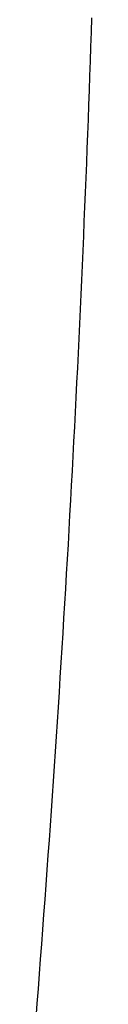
# Model space of a CAD drawing. Extents: x 668 to 3164, y 1007 to 2724.
# Tile 54 of 152: x 2081.001 to 2081.753, y 1850.851 to 1864.101. Entities that reach past the tile are written whole.
import ezdxf

# ---------------------------------------------------------------- set-up
doc = ezdxf.new("R2010")
doc.units = 0
doc.layers.add('KF_GRAVIS_12_LEFT', color=7, linetype='CONTINUOUS')

# ---------------------------------------------------------------- blocks, each defined once
blk = doc.blocks.new('KF_GRAVIS_12_LEFT')
at = {"layer": 'KF_GRAVIS_12_LEFT'}
blk.add_polyline3d([(-156.687, -402.44, 0), (-156.671, -402.24, 0), (-156.655, -402.04, 0), (-156.64, -401.84, 0), (-156.625, -401.64, 0), (-156.61, -401.44, 0), (-156.595, -401.241, 0), (-156.58, -401.041, 0), (-156.565, -400.841, 0), (-156.55, -400.642, 0), (-156.536, -400.442, 0), (-156.522, -400.242, 0), (-156.507, -400.043, 0), (-156.493, -399.843, 0), (-156.479, -399.644, 0), (-156.466, -399.444, 0), (-156.452, -399.245, 0), (-156.438, -399.046, 0), (-156.425, -398.846, 0), (-156.412, -398.647, 0), (-156.399, -398.448, 0), (-156.386, -398.249, 0), (-156.373, -398.05, 0), (-156.36, -397.851, 0), (-156.348, -397.652, 0), (-156.335, -397.453, 0), (-156.323, -397.254, 0), (-156.311, -397.055, 0), (-156.299, -396.857, 0), (-156.287, -396.658, 0), (-156.275, -396.459, 0), (-156.264, -396.261, 0), (-156.252, -396.062, 0), (-156.241, -395.864, 0), (-156.23, -395.666, 0), (-156.219, -395.467, 0), (-156.208, -395.269, 0), (-156.197, -395.071, 0), (-156.187, -394.873, 0), (-156.177, -394.675, 0), (-156.166, -394.477, 0), (-156.156, -394.279, 0), (-156.146, -394.082, 0), (-156.136, -393.884, 0), (-156.126, -393.686, 0), (-156.117, -393.489, 0), (-156.107, -393.292, 0), (-156.098, -393.094, 0), (-156.089, -392.897, 0), (-156.08, -392.7, 0), (-156.071, -392.503, 0), (-156.062, -392.306, 0), (-156.054, -392.109, 0), (-156.045, -391.913, 0), (-156.037, -391.716, 0), (-156.029, -391.519, 0), (-156.021, -391.323, 0), (-156.013, -391.127, 0), (-156.005, -390.93, 0), (-155.997, -390.734, 0), (-155.99, -390.538, 0), (-155.983, -390.342, 0), (-155.975, -390.147, 0), (-155.968, -389.951, 0), (-155.961, -389.755, 0), (-155.955, -389.56, 0), (-155.948, -389.365, 0), (-155.941, -389.169, 0), (-155.935, -388.974, 0)], dxfattribs=at)

msp = doc.modelspace()

# ---------------------------------------------------------------- block references
at = {"layer": 'KF_GRAVIS_12_LEFT'}
msp.add_blockref('KF_GRAVIS_12_LEFT', (2237.688, 2253.101), dxfattribs=at)

doc.saveas('drawing.dxf')
